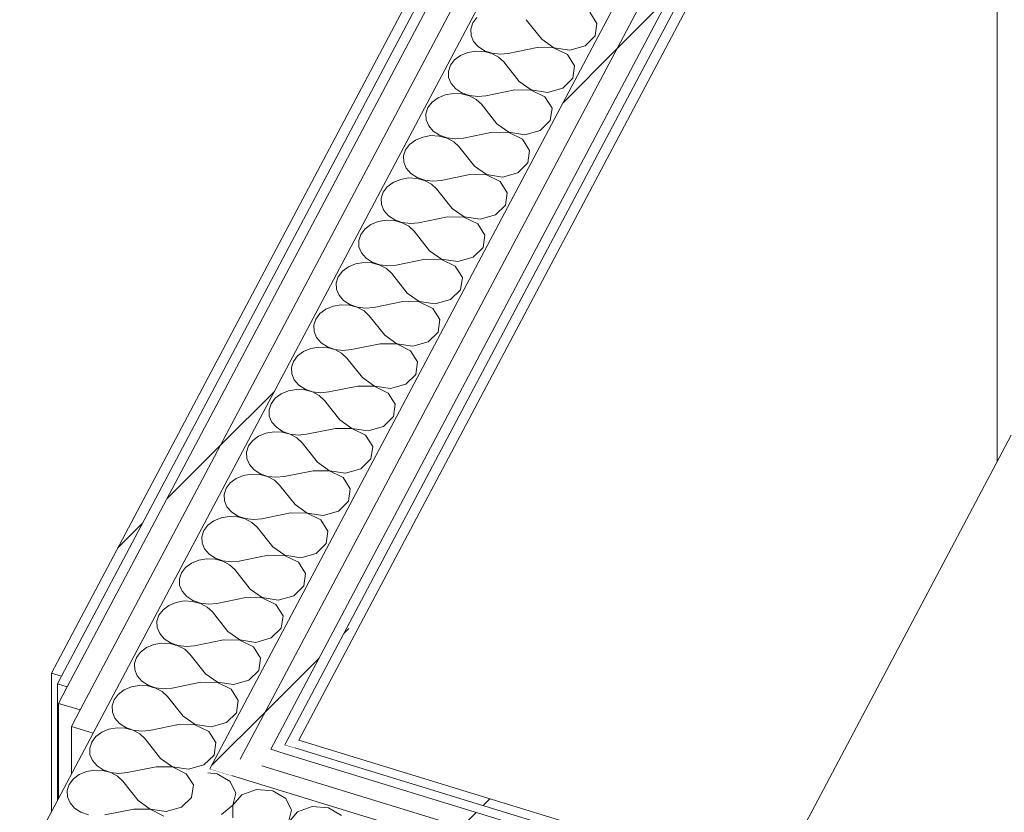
# Model space of a CAD drawing. Header units: millimetres. Extents: x -2220 to 52371, y -4077 to 6953.
# Tile 142 of 256: x 12813 to 13394, y -706 to -238. Entities that reach past the tile are written whole.
import ezdxf

# ---------------------------------------------------------------- set-up
doc = ezdxf.new("R2010")
doc.units = ezdxf.units.MM
doc.header["$MEASUREMENT"] = 0
doc.linetypes.add('Wipeout_Contour', pattern=[1000, 0, -1000])
for name, color, linetype in [('Nuevo_08_E_Envans secs', 7, 'Continuous'), ('Nuevo_Puertas Archicad', 7, 'Continuous'), ('Nuevo_Ventanas Archicad', 7, 'Continuous')]:
    doc.layers.add(name, color=color, linetype=linetype)
for name, color, linetype, lineweight in [('Nuevo_08_E_Envans secs_Pluma_Nº__1', 7, 'Continuous', 5), ('Nuevo_08_E_Envans secs_Pluma_Nº__47', 7, 'Continuous', 20), ('Nuevo_Puertas Archicad_Pluma_Nº__1', 7, 'Continuous', 5), ('Nuevo_Ventanas Archicad_Pluma_Nº__47', 7, 'Continuous', 20)]:
    doc.layers.add(name, color=color, linetype=linetype, lineweight=lineweight)
for name, color, linetype, lineweight, true_color in [('Nuevo_08_E_Envans secs_Pluma_Nº__102', 7, 'Continuous', 5, 0xcccccc), ('Nuevo_08_E_Envans secs_Pluma_Nº__171', 171, 'Continuous', 13, 0xaaaaff), ('Nuevo_08_E_Envans secs_Pluma_Nº__177', 7, 'Continuous', 15, 0xf7e046)]:
    doc.layers.add(name, color=color, linetype=linetype, lineweight=lineweight, true_color=true_color)
pattern_1 = [(45, (0, 0), (-183.848, 183.848), [195, -65]), (45, (7e-14, 183.85), (-183.848, 183.848), [195, -65])]

# ---------------------------------------------------------------- blocks, each defined once
blk = doc.blocks.new('*X66')
at = {"layer": 'Nuevo_08_E_Envans secs_Pluma_Nº__102', "color": 254, "linetype": 'Continuous', "lineweight": 5, "true_color": 0xcccccc}
for p, q in [((12929.81, -683.12), (12924.2, -682.67)), ((12937.44, -687.64), (12929.81, -683.12)), ((12940.82, -694.53), (12937.44, -687.64)), ((12938.93, -701.75), (12940.82, -694.53)), ((12944.28, -695.59), (12939.07, -701.79)), ((12953, -692.41), (12944.28, -695.59)), ((12962.61, -693.19), (12953, -692.41)), ((12970.25, -697.7), (12962.61, -693.19)), ((12932.34, -707.13), (12938.93, -701.75)), ((12939.07, -701.79), (12938.9, -709.14)), ((12973.63, -704.6), (12970.25, -697.7)), ((12985.81, -702.48), (12977.09, -705.66)), ((12995.42, -703.26), (12985.81, -702.48)), ((13003.05, -707.77), (12995.42, -703.26)), ((12971.74, -711.81), (12973.63, -704.6)), ((12977.09, -705.66), (12971.87, -711.85))]:
    blk.add_line(p, q, dxfattribs=at)
blk = doc.blocks.new('Elem Sección_60_1')
at = {"layer": 'Nuevo_08_E_Envans secs', "lineweight": 0}
blk.add_blockref('*X66', (0, 0), dxfattribs=at)
at = {"color": 254, "linetype": 'Wipeout_Contour', "lineweight": 0, "ltscale": 53073.039448}
blk.add_wipeout([(13518.38, -829.2), (12977.92, -663.34), (12975.54, -667.83), (13515.99, -833.69)], dxfattribs=at).dxf.layer = 'Nuevo_08_E_Envans secs'
at = {"layer": 'Nuevo_08_E_Envans secs_Pluma_Nº__171', "linetype": 'Continuous', "lineweight": 13, "true_color": 0xaaaaff}
h = blk.add_hatch(dxfattribs=at)
h.set_pattern_fill('Panellat_HPL_0001', color=161, style=0, pattern_type=2)
h.set_pattern_definition(pattern_1)
h.paths.add_polyline_path([(13518.38, -829.2), (12977.92, -663.34), (12975.54, -667.83), (13515.99, -833.69)])
at = {"color": 254, "linetype": 'Wipeout_Contour', "lineweight": 0, "ltscale": 53027.138493}
blk.add_wipeout([(12961.35, -668.71), (12956.18, -678.44), (13508.45, -847.93), (13513.61, -838.19)], dxfattribs=at).dxf.layer = 'Nuevo_08_E_Envans secs'
at = {"layer": 'Nuevo_08_E_Envans secs_Pluma_Nº__177', "linetype": 'Continuous', "lineweight": 15, "true_color": 0xf7e046}
h = blk.add_hatch(dxfattribs=at)
h.set_pattern_fill('Panellat_HPL_0001', color=53, style=0, pattern_type=2)
h.set_pattern_definition(pattern_1)
h.paths.add_polyline_path([(12961.35, -668.71), (12956.18, -678.44), (13508.45, -847.93), (13513.61, -838.19)])
at = {"color": 254, "linetype": 'Wipeout_Contour', "lineweight": 0, "ltscale": 65957.179441}
blk.add_wipeout([(12943.39, -674.52), (12938.23, -684.26), (13503.29, -857.67), (13508.45, -847.93), (12956.18, -678.44)], dxfattribs=at).dxf.layer = 'Nuevo_08_E_Envans secs'
at = {"layer": 'Nuevo_08_E_Envans secs_Pluma_Nº__177', "linetype": 'Continuous', "lineweight": 15, "true_color": 0xf7e046}
h = blk.add_hatch(dxfattribs=at)
h.set_pattern_fill('Panellat_HPL_0001', color=53, style=0, pattern_type=2)
h.set_pattern_definition(pattern_1)
h.paths.add_polyline_path([(12943.39, -674.52), (12938.23, -684.26), (13503.29, -857.67), (13508.45, -847.93), (12956.18, -678.44)])
at = {"layer": 'Nuevo_08_E_Envans secs_Pluma_Nº__1', "color": 7, "linetype": 'Continuous', "lineweight": 5}
blk.add_line((12956.18, -678.44), (13508.45, -847.93), dxfattribs=at)
at = {"layer": 'Nuevo_08_E_Envans secs_Pluma_Nº__1', "color": 7, "linetype": 'Continuous', "lineweight": 5, "flags": 128}
for points in [[(12969.63, -666.02), (12975.54, -667.83), (13515.99, -833.69)], [(12977.92, -663.34), (13257.58, -749.16), (13405.2, -794.47), (13518.38, -829.2)], [(12961.35, -668.71), (12967.25, -670.52), (13513.61, -838.19)], [(12925.44, -680.33), (12938.23, -684.26), (13503.29, -857.67)]]:
    blk.add_lwpolyline(points, dxfattribs=at)
blk = doc.blocks.new('Elem Sección_65_1')
at = {"layer": 'Nuevo_Puertas Archicad_Pluma_Nº__1', "color": 7, "linetype": 'Continuous', "lineweight": 5}
blk.add_line((13398.52, -483.21), (13257.58, -749.16), dxfattribs=at)
blk = doc.blocks.new('*X120')
at = {"layer": 'Nuevo_08_E_Envans secs_Pluma_Nº__102', "color": 254, "linetype": 'Continuous', "lineweight": 5, "true_color": 0xcccccc}
for p, q in [((13083.07, -236.73), (13080.63, -239.95)), ((13121.32, -249.54), (13112.17, -238.02)), ((13153.89, -240.28), (13149.71, -233.65)), ((13080.63, -239.95), (13079.45, -243.56)), ((13079.45, -243.56), (13079.61, -247.27)), ((13152.86, -247.6), (13153.89, -240.28)), ((13079.61, -247.27), (13081.09, -250.81)), ((13121.32, -249.54), (13128.4, -254.55)), ((13146.93, -253.41), (13152.86, -247.6)), ((13081.09, -250.81), (13083.78, -253.9)), ((13083.78, -253.9), (13087.49, -256.32)), ((13118.68, -254.53), (13101.58, -257.99)), ((13128.34, -254.65), (13118.68, -254.53)), ((13136.48, -258.62), (13128.34, -254.65)), ((13128.4, -254.55), (13137.88, -255.99)), ((13137.88, -255.99), (13146.93, -253.41)), ((13073.33, -259.11), (13069.83, -261.7)), ((13077.62, -257.34), (13073.33, -259.11)), ((13082.39, -256.54), (13077.62, -257.34)), ((13087.26, -256.75), (13082.39, -256.54)), ((13091.87, -257.97), (13087.26, -256.75)), ((13087.49, -256.32), (13091.92, -257.87)), ((13095.86, -260.11), (13091.87, -257.97)), ((13091.92, -257.87), (13096.74, -258.45)), ((13098.94, -262.99), (13095.86, -260.11)), ((13096.74, -258.45), (13101.58, -257.99)), ((13140.66, -265.26), (13136.48, -258.62)), ((13067.4, -264.92), (13066.22, -268.53)), ((13069.83, -261.7), (13067.4, -264.92)), ((13108.09, -274.51), (13098.94, -262.99)), ((13139.63, -272.57), (13140.66, -265.26)), ((13066.22, -268.53), (13066.37, -272.24)), ((13066.37, -272.24), (13067.85, -275.78)), ((13133.7, -278.38), (13139.63, -272.57)), ((13067.85, -275.78), (13070.55, -278.87)), ((13070.55, -278.87), (13074.25, -281.29)), ((13108.09, -274.51), (13115.16, -279.52)), ((13124.64, -280.96), (13133.7, -278.38)), ((13060.09, -284.08), (13056.6, -286.68)), ((13064.39, -282.32), (13060.09, -284.08)), ((13069.15, -281.51), (13064.39, -282.32)), ((13074.02, -281.73), (13069.15, -281.51)), ((13078.63, -282.95), (13074.02, -281.73)), ((13074.25, -281.29), (13078.69, -282.84)), ((13082.63, -285.08), (13078.63, -282.95)), ((13078.69, -282.84), (13083.51, -283.42)), ((13083.51, -283.42), (13088.35, -282.97)), ((13105.44, -279.5), (13088.35, -282.97)), ((13115.11, -279.62), (13105.44, -279.5)), ((13123.24, -283.59), (13115.11, -279.62)), ((13115.16, -279.52), (13124.64, -280.96)), ((13127.42, -290.23), (13123.24, -283.59)), ((13054.17, -289.9), (13052.98, -293.5)), ((13056.6, -286.68), (13054.17, -289.9)), ((13085.7, -287.96), (13082.63, -285.08)), ((13094.86, -299.48), (13085.7, -287.96)), ((13126.39, -297.54), (13127.42, -290.23)), ((13052.98, -293.5), (13053.14, -297.21)), ((13053.14, -297.21), (13054.62, -300.75)), ((13054.62, -300.75), (13057.31, -303.85)), ((13094.86, -299.48), (13101.93, -304.49)), ((13120.46, -303.36), (13126.39, -297.54)), ((13051.15, -307.29), (13046.86, -309.05)), ((13055.92, -306.48), (13051.15, -307.29)), ((13060.79, -306.7), (13055.92, -306.48)), ((13057.31, -303.85), (13061.02, -306.26)), ((13065.4, -307.92), (13060.79, -306.7)), ((13061.02, -306.26), (13065.45, -307.82)), ((13069.39, -310.05), (13065.4, -307.92)), ((13065.45, -307.82), (13070.27, -308.39)), ((13070.27, -308.39), (13075.12, -307.94)), ((13092.21, -304.47), (13075.12, -307.94)), ((13101.87, -304.59), (13092.21, -304.47)), ((13110.01, -308.57), (13101.87, -304.59)), ((13101.93, -304.49), (13111.41, -305.93)), ((13111.41, -305.93), (13120.46, -303.36)), ((13043.36, -311.65), (13040.93, -314.87)), ((13046.86, -309.05), (13043.36, -311.65)), ((13072.47, -312.93), (13069.39, -310.05)), ((13081.62, -324.45), (13072.47, -312.93)), ((13114.19, -315.2), (13110.01, -308.57)), ((13040.93, -314.87), (13039.75, -318.47)), ((13039.75, -318.47), (13039.9, -322.18)), ((13113.16, -322.52), (13114.19, -315.2)), ((13039.9, -322.18), (13041.38, -325.72)), ((13081.62, -324.45), (13088.69, -329.47)), ((13107.23, -328.33), (13113.16, -322.52)), ((13041.38, -325.72), (13044.08, -328.82)), ((13044.08, -328.82), (13047.78, -331.23)), ((13047.78, -331.23), (13052.22, -332.79)), ((13078.97, -329.45), (13061.88, -332.91)), ((13088.64, -329.57), (13078.97, -329.45)), ((13096.78, -333.54), (13088.64, -329.57)), ((13088.69, -329.47), (13098.17, -330.9)), ((13098.17, -330.9), (13107.23, -328.33)), ((13030.13, -336.62), (13027.7, -339.84)), ((13033.63, -334.03), (13030.13, -336.62)), ((13037.92, -332.26), (13033.63, -334.03)), ((13042.68, -331.45), (13037.92, -332.26)), ((13047.55, -331.67), (13042.68, -331.45)), ((13052.16, -332.89), (13047.55, -331.67)), ((13056.16, -335.02), (13052.16, -332.89)), ((13052.22, -332.79), (13057.04, -333.36)), ((13059.23, -337.9), (13056.16, -335.02)), ((13057.04, -333.36), (13061.88, -332.91)), ((13100.95, -340.17), (13096.78, -333.54)), ((13027.7, -339.84), (13026.51, -343.44)), ((13068.39, -349.42), (13059.23, -337.9)), ((13099.92, -347.49), (13100.95, -340.17)), ((13026.51, -343.44), (13026.67, -347.16)), ((13026.67, -347.16), (13028.15, -350.69)), ((13094, -353.3), (13099.92, -347.49)), ((13028.15, -350.69), (13030.85, -353.79)), ((13030.85, -353.79), (13034.55, -356.21)), ((13065.74, -354.42), (13048.65, -357.88)), ((13075.4, -354.54), (13065.74, -354.42)), ((13068.39, -349.42), (13075.46, -354.44)), ((13083.54, -358.51), (13075.4, -354.54)), ((13075.46, -354.44), (13084.94, -355.87)), ((13084.94, -355.87), (13094, -353.3)), ((13020.39, -359), (13016.9, -361.59)), ((13024.68, -357.23), (13020.39, -359)), ((13029.45, -356.43), (13024.68, -357.23)), ((13034.32, -356.64), (13029.45, -356.43)), ((13038.93, -357.86), (13034.32, -356.64)), ((13034.55, -356.21), (13038.98, -357.76)), ((13042.92, -359.99), (13038.93, -357.86)), ((13038.98, -357.76), (13043.8, -358.33)), ((13046, -362.88), (13042.92, -359.99)), ((13043.8, -358.33), (13048.65, -357.88)), ((13087.72, -365.14), (13083.54, -358.51)), ((13014.46, -364.81), (13013.28, -368.41)), ((13016.9, -361.59), (13014.46, -364.81)), ((13055.15, -374.39), (13046, -362.88)), ((13086.69, -372.46), (13087.72, -365.14)), ((13013.28, -368.41), (13013.43, -372.13)), ((13013.43, -372.13), (13014.92, -375.67)), ((13014.92, -375.67), (13017.61, -378.76)), ((13055.15, -374.39), (13062.22, -379.41)), ((13080.76, -378.27), (13086.69, -372.46)), ((13011.45, -382.2), (13007.16, -383.97)), ((13016.21, -381.4), (13011.45, -382.2)), ((13021.09, -381.61), (13016.21, -381.4)), ((13017.61, -378.76), (13021.32, -381.18)), ((13025.69, -382.83), (13021.09, -381.61)), ((13021.32, -381.18), (13025.75, -382.73)), ((13029.69, -384.97), (13025.69, -382.83)), ((13025.75, -382.73), (13030.57, -383.31)), ((13030.57, -383.31), (13035.41, -382.85)), ((13052.51, -379.39), (13035.41, -382.85)), ((13062.17, -379.51), (13052.51, -379.39)), ((13070.31, -383.48), (13062.17, -379.51)), ((13062.22, -379.41), (13071.7, -380.85)), ((13074.48, -390.12), (13070.31, -383.48)), ((13071.7, -380.85), (13080.76, -378.27)), ((13003.66, -386.56), (13001.23, -389.78)), ((13007.16, -383.97), (13003.66, -386.56)), ((13032.77, -387.85), (13029.69, -384.97)), ((13041.92, -399.37), (13032.77, -387.85)), ((13001.23, -389.78), (13000.04, -393.39)), ((13000.04, -393.39), (13000.2, -397.1)), ((13073.46, -397.43), (13074.48, -390.12)), ((13000.2, -397.1), (13001.68, -400.64)), ((13001.68, -400.64), (13004.38, -403.73)), ((13041.92, -399.37), (13048.99, -404.38)), ((13067.53, -403.24), (13073.46, -397.43)), ((13002.98, -406.37), (12998.22, -407.18)), ((13007.85, -406.58), (13002.98, -406.37)), ((13004.38, -403.73), (13008.08, -406.15)), ((13012.46, -407.81), (13007.85, -406.58)), ((13008.08, -406.15), (13012.51, -407.7)), ((13039.27, -404.36), (13022.18, -407.83)), ((13048.94, -404.48), (13039.27, -404.36)), ((13057.07, -408.45), (13048.94, -404.48)), ((13048.99, -404.38), (13058.47, -405.82)), ((13058.47, -405.82), (13067.53, -403.24)), ((12990.43, -411.53), (12987.99, -414.75)), ((12993.92, -408.94), (12990.43, -411.53)), ((12998.22, -407.18), (12993.92, -408.94)), ((13016.45, -409.94), (13012.46, -407.81)), ((13012.51, -407.7), (13017.33, -408.28)), ((13019.53, -412.82), (13016.45, -409.94)), ((13017.33, -408.28), (13022.18, -407.83)), ((13061.25, -415.09), (13057.07, -408.45)), ((12987.99, -414.75), (12986.81, -418.36)), ((12986.81, -418.36), (12986.97, -422.07)), ((13028.68, -424.34), (13019.53, -412.82)), ((13060.22, -422.4), (13061.25, -415.09)), ((12986.97, -422.07), (12988.45, -425.61)), ((13054.29, -428.22), (13060.22, -422.4)), ((12988.45, -425.61), (12991.14, -428.71)), ((12991.14, -428.71), (12994.85, -431.12)), ((13026.04, -429.33), (13008.94, -432.8)), ((13035.7, -429.45), (13026.04, -429.33)), ((13028.68, -424.34), (13035.76, -429.35)), ((13043.84, -433.43), (13035.7, -429.45)), ((13035.76, -429.35), (13045.24, -430.79)), ((13045.24, -430.79), (13054.29, -428.22)), ((12980.69, -433.91), (12977.19, -436.51)), ((12984.98, -432.15), (12980.69, -433.91)), ((12989.75, -431.34), (12984.98, -432.15)), ((12994.62, -431.56), (12989.75, -431.34)), ((12999.23, -432.78), (12994.62, -431.56)), ((12994.85, -431.12), (12999.28, -432.68)), ((13003.22, -434.91), (12999.23, -432.78)), ((12999.28, -432.68), (13004.1, -433.25)), ((13006.3, -437.79), (13003.22, -434.91)), ((13004.1, -433.25), (13008.94, -432.8)), ((13048.02, -440.06), (13043.84, -433.43)), ((12974.76, -439.73), (12973.58, -443.33)), ((12977.19, -436.51), (12974.76, -439.73)), ((13015.45, -449.31), (13006.3, -437.79)), ((13046.99, -447.38), (13048.02, -440.06)), ((12973.58, -443.33), (12973.73, -447.04)), ((12973.73, -447.04), (12975.21, -450.58)), ((13041.06, -453.19), (13046.99, -447.38)), ((12975.21, -450.58), (12977.91, -453.68)), ((13015.45, -449.31), (13022.52, -454.33)), ((13032, -455.76), (13041.06, -453.19)), ((12967.45, -458.89), (12963.96, -461.48)), ((12971.75, -457.12), (12967.45, -458.89)), ((12976.51, -456.31), (12971.75, -457.12)), ((12981.38, -456.53), (12976.51, -456.31)), ((12977.91, -453.68), (12981.61, -456.09)), ((12985.99, -457.75), (12981.38, -456.53)), ((12981.61, -456.09), (12986.05, -457.65)), ((12989.99, -459.88), (12985.99, -457.75)), ((12986.05, -457.65), (12990.87, -458.22)), ((12990.87, -458.22), (12995.71, -457.77)), ((13012.8, -454.3), (12995.71, -457.77)), ((13022.47, -454.43), (13012.8, -454.3)), ((13030.6, -458.4), (13022.47, -454.43)), ((13022.52, -454.33), (13032, -455.76)), ((13034.78, -465.03), (13030.6, -458.4)), ((12961.53, -464.7), (12960.34, -468.3)), ((12963.96, -461.48), (12961.53, -464.7)), ((12993.06, -462.76), (12989.99, -459.88)), ((13002.21, -474.28), (12993.06, -462.76)), ((12960.34, -468.3), (12960.5, -472.01)), ((13033.75, -472.35), (13034.78, -465.03)), ((12960.5, -472.01), (12961.98, -475.55)), ((12961.98, -475.55), (12964.67, -478.65)), ((13002.21, -474.28), (13009.29, -479.3)), ((13027.82, -478.16), (13033.75, -472.35)), ((12958.51, -482.09), (12954.22, -483.86)), ((12963.28, -481.29), (12958.51, -482.09)), ((12968.15, -481.5), (12963.28, -481.29)), ((12964.67, -478.65), (12968.38, -481.07)), ((12972.76, -482.72), (12968.15, -481.5)), ((12968.38, -481.07), (12972.81, -482.62)), ((12999.57, -479.28), (12982.48, -482.74)), ((13009.23, -479.4), (12999.57, -479.28)), ((13017.37, -483.37), (13009.23, -479.4)), ((13009.29, -479.3), (13018.77, -480.73)), ((13018.77, -480.73), (13027.82, -478.16)), ((12950.72, -486.45), (12948.29, -489.67)), ((12954.22, -483.86), (12950.72, -486.45)), ((12976.75, -484.85), (12972.76, -482.72)), ((12972.81, -482.62), (12977.63, -483.19)), ((12979.83, -487.74), (12976.75, -484.85)), ((12977.63, -483.19), (12982.48, -482.74)), ((12988.98, -499.25), (12979.83, -487.74)), ((13021.55, -490), (13017.37, -483.37)), ((12948.29, -489.67), (12947.11, -493.27)), ((12947.11, -493.27), (12947.26, -496.99)), ((13020.52, -497.32), (13021.55, -490)), ((12947.26, -496.99), (12948.74, -500.53)), ((12988.98, -499.25), (12996.05, -504.27)), ((13014.59, -503.13), (13020.52, -497.32)), ((12948.74, -500.53), (12951.44, -503.62)), ((12951.44, -503.62), (12955.14, -506.04)), ((12986.33, -504.25), (12969.24, -507.71)), ((12996, -504.37), (12986.33, -504.25)), ((13004.14, -508.34), (12996, -504.37)), ((12996.05, -504.27), (13005.53, -505.7)), ((13005.53, -505.7), (13014.59, -503.13)), ((12937.49, -511.42), (12935.06, -514.64)), ((12940.99, -508.83), (12937.49, -511.42)), ((12945.28, -507.06), (12940.99, -508.83)), ((12950.04, -506.26), (12945.28, -507.06)), ((12954.91, -506.47), (12950.04, -506.26)), ((12959.52, -507.69), (12954.91, -506.47)), ((12955.14, -506.04), (12959.58, -507.59)), ((12963.52, -509.83), (12959.52, -507.69)), ((12959.58, -507.59), (12964.4, -508.16)), ((12966.59, -512.71), (12963.52, -509.83)), ((12964.4, -508.16), (12969.24, -507.71)), ((13008.31, -514.98), (13004.14, -508.34)), ((12935.06, -514.64), (12933.87, -518.25)), ((12975.75, -524.23), (12966.59, -512.71)), ((13007.28, -522.29), (13008.31, -514.98)), ((12933.87, -518.25), (12934.03, -521.96)), ((12934.03, -521.96), (12935.51, -525.5)), ((13001.36, -528.1), (13007.28, -522.29)), ((12935.51, -525.5), (12938.21, -528.59)), ((12938.21, -528.59), (12941.91, -531.01)), ((12975.75, -524.23), (12982.82, -529.24)), ((12992.3, -530.68), (13001.36, -528.1)), ((12927.75, -533.8), (12924.26, -536.39)), ((12932.04, -532.04), (12927.75, -533.8)), ((12936.81, -531.23), (12932.04, -532.04)), ((12941.68, -531.44), (12936.81, -531.23)), ((12946.29, -532.66), (12941.68, -531.44)), ((12941.91, -531.01), (12946.34, -532.56)), ((12950.28, -534.8), (12946.29, -532.66)), ((12946.34, -532.56), (12951.16, -533.14)), ((12951.16, -533.14), (12956.01, -532.69)), ((12973.1, -529.22), (12956.01, -532.69)), ((12982.76, -529.34), (12973.1, -529.22)), ((12990.9, -533.31), (12982.76, -529.34)), ((12982.82, -529.24), (12992.3, -530.68)), ((12995.08, -539.95), (12990.9, -533.31)), ((12921.82, -539.61), (12920.64, -543.22)), ((12924.26, -536.39), (12921.82, -539.61)), ((12953.36, -537.68), (12950.28, -534.8)), ((12962.51, -549.2), (12953.36, -537.68)), ((12994.05, -547.26), (12995.08, -539.95)), ((12920.64, -543.22), (12920.79, -546.93)), ((12920.79, -546.93), (12922.28, -550.47)), ((12922.28, -550.47), (12924.97, -553.56)), ((12962.51, -549.2), (12969.58, -554.21)), ((12988.12, -553.08), (12994.05, -547.26)), ((12918.81, -557.01), (12914.52, -558.77)), ((12923.57, -556.2), (12918.81, -557.01)), ((12928.45, -556.42), (12923.57, -556.2)), ((12924.97, -553.56), (12928.68, -555.98)), ((12933.05, -557.64), (12928.45, -556.42)), ((12928.68, -555.98), (12933.11, -557.54)), ((12937.05, -559.77), (12933.05, -557.64)), ((12933.11, -557.54), (12937.93, -558.11)), ((12937.93, -558.11), (12942.77, -557.66)), ((12959.87, -554.19), (12942.77, -557.66)), ((12969.53, -554.31), (12959.87, -554.19)), ((12977.67, -558.28), (12969.53, -554.31)), ((12969.58, -554.21), (12979.06, -555.65)), ((12979.06, -555.65), (12988.12, -553.08)), ((12911.02, -561.37), (12908.59, -564.59)), ((12914.52, -558.77), (12911.02, -561.37)), ((12940.13, -562.65), (12937.05, -559.77)), ((12949.28, -574.17), (12940.13, -562.65)), ((12981.84, -564.92), (12977.67, -558.28)), ((12908.59, -564.59), (12907.4, -568.19)), ((12907.4, -568.19), (12907.56, -571.9)), ((12980.82, -572.24), (12981.84, -564.92)), ((12907.56, -571.9), (12909.04, -575.44)), ((12949.28, -574.17), (12956.35, -579.18)), ((12974.89, -578.05), (12980.82, -572.24)), ((12910.34, -581.17), (12905.58, -581.98)), ((12909.04, -575.44), (12911.74, -578.54)), ((12915.21, -581.39), (12910.34, -581.17)), ((12911.74, -578.54), (12915.44, -580.95)), ((12915.44, -580.95), (12919.87, -582.51)), ((12946.63, -579.16), (12929.54, -582.63)), ((12956.3, -579.29), (12946.63, -579.16)), ((12964.43, -583.26), (12956.3, -579.29)), ((12956.35, -579.18), (12965.83, -580.62)), ((12965.83, -580.62), (12974.89, -578.05)), ((12897.79, -586.34), (12895.35, -589.56)), ((12901.28, -583.75), (12897.79, -586.34)), ((12905.58, -581.98), (12901.28, -583.75)), ((12919.82, -582.61), (12915.21, -581.39)), ((12923.81, -584.74), (12919.82, -582.61)), ((12919.87, -582.51), (12924.69, -583.08)), ((12926.89, -587.62), (12923.81, -584.74)), ((12924.69, -583.08), (12929.54, -582.63)), ((12968.61, -589.89), (12964.43, -583.26)), ((12895.35, -589.56), (12894.17, -593.16)), ((12936.04, -599.14), (12926.89, -587.62)), ((12967.58, -597.21), (12968.61, -589.89)), ((12894.17, -593.16), (12894.33, -596.87)), ((12894.33, -596.87), (12895.81, -600.41)), ((12961.65, -603.02), (12967.58, -597.21)), ((12895.81, -600.41), (12898.5, -603.51)), ((12898.5, -603.51), (12902.21, -605.93)), ((12933.4, -604.14), (12916.3, -607.6)), ((12943.06, -604.26), (12933.4, -604.14)), ((12936.04, -599.14), (12943.12, -604.16)), ((12951.2, -608.23), (12943.06, -604.26)), ((12943.12, -604.16), (12952.6, -605.59)), ((12952.6, -605.59), (12961.65, -603.02)), ((12888.05, -608.72), (12884.55, -611.31)), ((12892.34, -606.95), (12888.05, -608.72)), ((12897.11, -606.14), (12892.34, -606.95)), ((12901.98, -606.36), (12897.11, -606.14)), ((12906.59, -607.58), (12901.98, -606.36)), ((12902.21, -605.93), (12906.64, -607.48)), ((12910.58, -609.71), (12906.59, -607.58)), ((12906.64, -607.48), (12911.46, -608.05)), ((12913.66, -612.6), (12910.58, -609.71)), ((12911.46, -608.05), (12916.3, -607.6)), ((12955.38, -614.86), (12951.2, -608.23)), ((12882.12, -614.53), (12880.94, -618.13)), ((12884.55, -611.31), (12882.12, -614.53)), ((12922.81, -624.11), (12913.66, -612.6)), ((12954.35, -622.18), (12955.38, -614.86)), ((12880.94, -618.13), (12881.09, -621.85)), ((12881.09, -621.85), (12882.57, -625.38)), ((12882.57, -625.38), (12885.27, -628.48)), ((12922.81, -624.11), (12929.88, -629.13)), ((12948.42, -627.99), (12954.35, -622.18)), ((12879.11, -631.92), (12874.81, -633.69)), ((12883.87, -631.12), (12879.11, -631.92)), ((12888.74, -631.33), (12883.87, -631.12)), ((12885.27, -628.48), (12888.97, -630.9)), ((12893.35, -632.55), (12888.74, -631.33)), ((12888.97, -630.9), (12893.4, -632.45)), ((12897.35, -634.68), (12893.35, -632.55)), ((12893.4, -632.45), (12898.23, -633.02)), ((12898.23, -633.02), (12903.07, -632.57)), ((12920.16, -629.11), (12903.07, -632.57)), ((12929.83, -629.23), (12920.16, -629.11)), ((12937.96, -633.2), (12929.83, -629.23)), ((12929.88, -629.13), (12939.36, -630.56)), ((12942.14, -639.83), (12937.96, -633.2)), ((12939.36, -630.56), (12948.42, -627.99)), ((12871.32, -636.28), (12868.89, -639.5)), ((12874.81, -633.69), (12871.32, -636.28)), ((12900.42, -637.57), (12897.35, -634.68)), ((12909.57, -649.09), (12900.42, -637.57)), ((12868.89, -639.5), (12867.7, -643.11)), ((12867.7, -643.11), (12867.86, -646.82)), ((12941.11, -647.15), (12942.14, -639.83)), ((12867.86, -646.82), (12869.34, -650.36)), ((12869.34, -650.36), (12872.03, -653.45)), ((12909.57, -649.09), (12916.65, -654.1)), ((12935.18, -652.96), (12941.11, -647.15)), ((12870.64, -656.09), (12865.87, -656.89)), ((12875.51, -656.3), (12870.64, -656.09)), ((12872.03, -653.45), (12875.74, -655.87)), ((12880.12, -657.52), (12875.51, -656.3)), ((12875.74, -655.87), (12880.17, -657.42)), ((12906.93, -654.08), (12889.84, -657.54)), ((12916.59, -654.2), (12906.93, -654.08)), ((12924.73, -658.17), (12916.59, -654.2)), ((12916.65, -654.1), (12926.13, -655.54)), ((12926.13, -655.54), (12935.18, -652.96)), ((12858.08, -661.25), (12855.65, -664.47)), ((12861.58, -658.66), (12858.08, -661.25)), ((12865.87, -656.89), (12861.58, -658.66)), ((12884.11, -659.66), (12880.12, -657.52)), ((12880.17, -657.42), (12884.99, -658)), ((12887.19, -662.54), (12884.11, -659.66)), ((12884.99, -658), (12889.84, -657.54)), ((12896.34, -674.06), (12887.19, -662.54)), ((12928.91, -664.81), (12924.73, -658.17)), ((12855.65, -664.47), (12854.47, -668.08)), ((12854.47, -668.08), (12854.62, -671.79)), ((12927.88, -672.12), (12928.91, -664.81)), ((12854.62, -671.79), (12856.1, -675.33)), ((12896.34, -674.06), (12903.41, -679.07)), ((12921.95, -677.94), (12927.88, -672.12)), ((12856.1, -675.33), (12858.8, -678.42)), ((12858.8, -678.42), (12862.5, -680.84)), ((12893.69, -679.05), (12876.6, -682.52)), ((12903.36, -679.17), (12893.69, -679.05)), ((12911.5, -683.14), (12903.36, -679.17)), ((12903.41, -679.07), (12912.89, -680.51)), ((12912.89, -680.51), (12921.95, -677.94)), ((12848.35, -683.63), (12844.85, -686.23)), ((12852.64, -681.87), (12848.35, -683.63)), ((12857.4, -681.06), (12852.64, -681.87)), ((12862.27, -681.28), (12857.4, -681.06)), ((12866.88, -682.5), (12862.27, -681.28)), ((12862.5, -680.84), (12866.94, -682.4)), ((12870.88, -684.63), (12866.88, -682.5)), ((12866.94, -682.4), (12871.76, -682.97)), ((12873.95, -687.51), (12870.88, -684.63)), ((12871.76, -682.97), (12876.6, -682.52)), ((12915.67, -689.78), (12911.5, -683.14)), ((12842.42, -689.45), (12841.23, -693.05)), ((12844.85, -686.23), (12842.42, -689.45)), ((12883.11, -699.03), (12873.95, -687.51)), ((12914.64, -697.09), (12915.67, -689.78)), ((12841.23, -693.05), (12841.39, -696.76)), ((12841.39, -696.76), (12842.87, -700.3)), ((12908.72, -702.91), (12914.64, -697.09)), ((12842.87, -700.3), (12845.57, -703.4)), ((12883.11, -699.03), (12890.18, -704.04)), ((12899.66, -705.48), (12908.72, -702.91)), ((12845.57, -703.4), (12849.27, -705.81)), ((12849.27, -705.81), (12853.7, -707.37)), ((12880.46, -704.02), (12863.37, -707.49)), ((12890.12, -704.15), (12880.46, -704.02)), ((12898.26, -708.12), (12890.12, -704.15)), ((12890.18, -704.04), (12899.66, -705.48))]:
    blk.add_line(p, q, dxfattribs=at)
blk = doc.blocks.new('Elem Sección_100_1')
at = {"layer": 'Nuevo_08_E_Envans secs', "lineweight": 0}
blk.add_blockref('*X120', (0, 0), dxfattribs=at)
at = {"color": 254, "linetype": 'Wipeout_Contour', "lineweight": 0, "ltscale": 52200.862678}
blk.add_wipeout([(12831.85, -623.74), (12837.76, -625.55), (13252.45, 156.93), (13246.54, 158.74)], dxfattribs=at).dxf.layer = 'Nuevo_08_E_Envans secs'
at = {"layer": 'Nuevo_08_E_Envans secs_Pluma_Nº__171', "linetype": 'Continuous', "lineweight": 13, "true_color": 0xaaaaff}
h = blk.add_hatch(dxfattribs=at)
h.set_pattern_fill('Panellat_HPL_0001', color=161, style=0, pattern_type=2)
h.set_pattern_definition(pattern_1)
h.paths.add_polyline_path([(12831.85, -623.74), (12837.76, -625.55), (13252.45, 156.93), (13246.54, 158.74)])
at = {"layer": 'Nuevo_08_E_Envans secs_Pluma_Nº__47', "color": 7, "linetype": 'Continuous', "lineweight": 20}
blk.add_line((12831.85, -705.78), (12831.85, -623.74), dxfattribs=at)
at = {"color": 254, "linetype": 'Wipeout_Contour', "lineweight": 0, "ltscale": 52754.982148}
blk.add_wipeout([(12969.63, -666.02), (12975.54, -667.83), (13390.23, 114.65), (13384.32, 116.46)], dxfattribs=at).dxf.layer = 'Nuevo_08_E_Envans secs'
at = {"layer": 'Nuevo_08_E_Envans secs_Pluma_Nº__171', "linetype": 'Continuous', "lineweight": 13, "true_color": 0xaaaaff}
h = blk.add_hatch(dxfattribs=at)
h.set_pattern_fill('Panellat_HPL_0001', color=161, style=0, pattern_type=2)
h.set_pattern_definition(pattern_1)
h.paths.add_polyline_path([(12969.63, -666.02), (12975.54, -667.83), (13390.23, 114.65), (13384.32, 116.46)])
at = {"color": 254, "linetype": 'Wipeout_Contour', "lineweight": 0, "ltscale": 52248.528381}
blk.add_wipeout([(13258.35, 155.12), (12836.12, -641.6), (12848.91, -645.52), (13271.15, 151.19)], dxfattribs=at).dxf.layer = 'Nuevo_08_E_Envans secs'
at = {"layer": 'Nuevo_08_E_Envans secs_Pluma_Nº__177', "linetype": 'Continuous', "lineweight": 15, "true_color": 0xf7e046}
h = blk.add_hatch(dxfattribs=at)
h.set_pattern_fill('Panellat_HPL_0001', color=53, style=0, pattern_type=2)
h.set_pattern_definition(pattern_1)
h.paths.add_polyline_path([(13258.35, 155.12), (12836.12, -641.6), (12848.91, -645.52), (13271.15, 151.19)])
at = {"layer": 'Nuevo_08_E_Envans secs_Pluma_Nº__1', "color": 7, "linetype": 'Continuous', "lineweight": 5}
blk.add_line((12831.85, -623.74), (12837.76, -625.55), dxfattribs=at)
at = {"layer": 'Nuevo_08_E_Envans secs_Pluma_Nº__47', "color": 7, "linetype": 'Continuous', "lineweight": 20}
for p, q in [((12835.38, -699.13), (12835.38, -630.05)), ((12836.12, -697.73), (12836.12, -641.6))]:
    blk.add_line(p, q, dxfattribs=at)
at = {"color": 254, "linetype": 'Wipeout_Contour', "lineweight": 0, "ltscale": 65156.282759}
blk.add_wipeout([(12843.75, -655.26), (12856.55, -659.19), (13283.94, 147.27), (13271.15, 151.19), (12848.91, -645.52)], dxfattribs=at).dxf.layer = 'Nuevo_08_E_Envans secs'
at = {"layer": 'Nuevo_08_E_Envans secs_Pluma_Nº__177', "linetype": 'Continuous', "lineweight": 15, "true_color": 0xf7e046}
h = blk.add_hatch(dxfattribs=at)
h.set_pattern_fill('Panellat_HPL_0001', color=53, style=0, pattern_type=2)
h.set_pattern_definition(pattern_1)
h.paths.add_polyline_path([(12843.75, -655.26), (12856.55, -659.19), (13283.94, 147.27), (13271.15, 151.19), (12848.91, -645.52)])
at = {"layer": 'Nuevo_08_E_Envans secs_Pluma_Nº__1', "color": 7, "linetype": 'Continuous', "lineweight": 5}
for p, q in [((12835.38, -630.05), (12841.28, -631.86)), ((12836.12, -641.6), (12848.91, -645.52)), ((12843.75, -655.26), (12856.55, -659.19))]:
    blk.add_line(p, q, dxfattribs=at)
at = {"layer": 'Nuevo_08_E_Envans secs_Pluma_Nº__47', "color": 7, "linetype": 'Continuous', "lineweight": 20}
blk.add_line((12843.75, -683.33), (12843.75, -655.26), dxfattribs=at)
at = {"color": 254, "linetype": 'Wipeout_Contour', "lineweight": 0, "ltscale": 65580.684349}
blk.add_wipeout([(13352.83, 126.12), (12925.44, -680.33), (12938.23, -684.26), (12943.39, -674.52), (13365.62, 122.2)], dxfattribs=at).dxf.layer = 'Nuevo_08_E_Envans secs'
at = {"layer": 'Nuevo_08_E_Envans secs_Pluma_Nº__177', "linetype": 'Continuous', "lineweight": 15, "true_color": 0xf7e046}
h = blk.add_hatch(dxfattribs=at)
h.set_pattern_fill('Panellat_HPL_0001', color=53, style=0, pattern_type=2)
h.set_pattern_definition(pattern_1)
h.paths.add_polyline_path([(13352.83, 126.12), (12925.44, -680.33), (12938.23, -684.26), (12943.39, -674.52), (13365.62, 122.2)])
at = {"color": 254, "linetype": 'Wipeout_Contour', "lineweight": 0, "ltscale": 52680.012203}
blk.add_wipeout([(13365.62, 122.2), (12943.39, -674.52), (12956.18, -678.44), (13378.42, 118.27)], dxfattribs=at).dxf.layer = 'Nuevo_08_E_Envans secs'
at = {"layer": 'Nuevo_08_E_Envans secs_Pluma_Nº__177', "linetype": 'Continuous', "lineweight": 15, "true_color": 0xf7e046}
h = blk.add_hatch(dxfattribs=at)
h.set_pattern_fill('Panellat_HPL_0001', color=53, style=0, pattern_type=2)
h.set_pattern_definition(pattern_1)
h.paths.add_polyline_path([(13365.62, 122.2), (12943.39, -674.52), (12956.18, -678.44), (13378.42, 118.27)])
at = {"layer": 'Nuevo_08_E_Envans secs_Pluma_Nº__1', "color": 7, "linetype": 'Continuous', "lineweight": 5}
for p, q in [((13246.54, 158.74), (12831.85, -623.74)), ((13352.83, 126.12), (12925.44, -680.33)), ((13365.62, 122.2), (12943.39, -674.52)), ((13378.42, 118.27), (12961.35, -668.71)), ((13384.32, 116.46), (12969.63, -666.02)), ((13390.23, 114.65), (12977.92, -663.34))]:
    blk.add_line(p, q, dxfattribs=at)
at = {"layer": 'Nuevo_08_E_Envans secs_Pluma_Nº__1', "color": 7, "linetype": 'Continuous', "lineweight": 5, "flags": 128}
for points in [[(13252.45, 156.93), (12837.76, -625.55), (12835.38, -630.05)], [(13258.35, 155.12), (12841.28, -631.86), (12836.12, -641.6)], [(13271.15, 151.19), (12848.91, -645.52), (12843.75, -655.26)], [(13283.94, 147.27), (12856.55, -659.19), (12828.75, -711.63), (11926.69, -2413.73)]]:
    blk.add_lwpolyline(points, dxfattribs=at)
blk = doc.blocks.new('Elem Sección_117_1')
at = {"layer": 'Nuevo_Ventanas Archicad_Pluma_Nº__47', "color": 7, "linetype": 'Continuous', "lineweight": 20}
blk.add_line((13390.23, -498.87), (13390.23, 114.65), dxfattribs=at)

msp = doc.modelspace()

# ---------------------------------------------------------------- block references
at = {"layer": 'Nuevo_08_E_Envans secs', "lineweight": 0}
msp.add_blockref('Elem Sección_60_1', (0, 0), dxfattribs=at)

# ---------------------------------------------------------------- next in the draw order: block references
at = {"layer": 'Nuevo_Puertas Archicad', "lineweight": 0}
msp.add_blockref('Elem Sección_65_1', (0, 0), dxfattribs=at)

# ---------------------------------------------------------------- next in the draw order: block references
at = {"layer": 'Nuevo_08_E_Envans secs', "lineweight": 0}
msp.add_blockref('Elem Sección_100_1', (0, 0), dxfattribs=at)

# ---------------------------------------------------------------- next in the draw order: block references
at = {"layer": 'Nuevo_Ventanas Archicad', "lineweight": 0}
msp.add_blockref('Elem Sección_117_1', (0, 0), dxfattribs=at)

doc.saveas('drawing.dxf')
